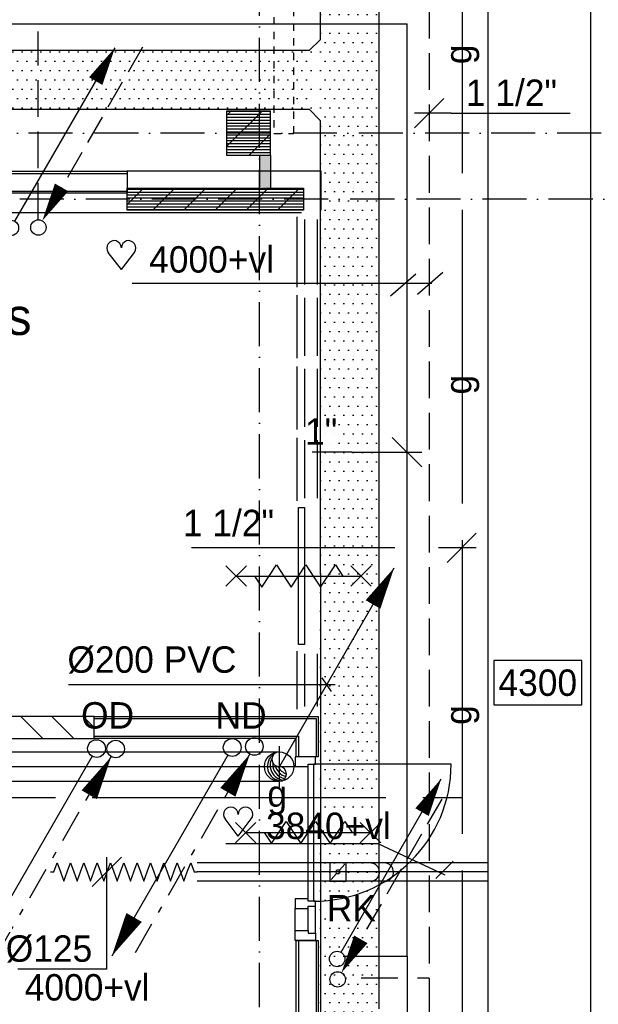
# Model space of a CAD drawing. Extents: x -41378 to 114803, y -24080 to 82188.
# Tile 49 of 137: x 5158 to 9098, y 39143 to 45850. Entities that reach past the tile are written whole.
import ezdxf
from ezdxf.enums import TextEntityAlignment as Align

# ---------------------------------------------------------------- set-up
doc = ezdxf.new("R2010")
doc.units = 0
doc.header["$LTSCALE"] = 50
for name, pattern in [('2322107', [2000, 1000, 1000]), ('2322108', [7, 5, -2]), ('2322134', [45, 40, -5]), ('CENTER2', [11.25, 7.5, -1.25, 1.25, -1.25]), ('CENTER4', [5, 3.125, -0.625, 0.625, -0.625]), ('DASHDOT', [9, 6, -1.5, 0, -1.5]), ('HIDDEN', [2, 1, -1]), ('LURETOUR', [6, 4, -2])]:
    doc.linetypes.add(name, pattern=pattern)
doc.layers.get('0').update_dxf_attribs({"linetype": 'CONTINUOUS'})
for name, color, linetype in [('AL$7----_STRAMIEN', 1, 'DASHDOT'), ('AL22----_BINNENWAND', 7, 'CONTINUOUS'), ('AL28----_KONSTRUKTIE', 3, 'CONTINUOUS'), ('AL31----_BUITENKOZ', 7, 'CONTINUOUS'), ('AL32----_BINNENKOZ', 7, 'CONTINUOUS'), ('AL32----_DRAAIRICHTING', 1, 'CONTINUOUS'), ('AL65----_BEVEILIGING', 7, 'CONTINUOUS'), ('ALXA1---_RASTER50', 12, 'CONTINUOUS'), ('ALXAB---_PREFABBETON', 1, 'CONTINUOUS'), ('BOUW', 8, 'CONTINUOUS'), ('KABELGGOOT1', 8, 'CONTINUOUS'), ('WL524---', 4, 'CONTINUOUS'), ('WL531---', 4, 'CONTINUOUS'), ('WL541---', 4, 'CONTINUOUS'), ('WL561---_AANVOER', 4, 'CONTINUOUS'), ('WL561---_RETOUR', 4, 'CONTINUOUS'), ('WL570---', 3, 'CONTINUOUS'), ('WL570---_HARTLIJN', 7, 'CONTINUOUS'), ('WL570---_RETOUR', 3, 'CONTINUOUS'), ('WL570---_TOEVOER', 3, 'CONTINUOUS'), ('WM541---', 1, 'CONTINUOUS'), ('WM561---', 1, 'CONTINUOUS'), ('WM570---', 1, 'CONTINUOUS')]:
    doc.layers.add(name, color=color, linetype=linetype)
doc.layers.get('0').freeze()
doc.styles.add('BURO-018', font='BUROFONT.shx', dxfattribs={"height": 90})
doc.styles.add('BURO-025', font='BUROFONT.shx', dxfattribs={"height": 250})
pattern_1 = [(0, (0, 200000), (31.75, 63.5), [0, -63.5])]

# ---------------------------------------------------------------- blocks, each defined once
blk = doc.blocks.new('LDV2121')
at = {"color": 0, "linetype": 'CONTINUOUS'}
blk.add_line((-0.25, -0.433), (-6.75, -11.691), dxfattribs=at)
blk.add_lwpolyline([(-6.75, -11.691, 0, 1, 0), (-5.5, -9.526, 1, 1, 0)], format="xyseb", dxfattribs=at)
blk.add_circle((0, 0), 0.5, dxfattribs=at)
blk = doc.blocks.new('LDV4109')
at = {"color": 0, "linetype": 'CONTINUOUS'}
for p, q in [((-1.125, -1.949), (-0.25, -0.433)), ((-1.688, -2.923), (-1.5, -2.598)), ((-3, -5.196), (-2.063, -3.572)), ((-3.563, -6.17), (-3.375, -5.846)), ((-4.875, -8.444), (-3.938, -6.82)), ((-5.438, -9.418), (-5.25, -9.093)), ((-6.75, -11.691), (-5.813, -10.068))]:
    blk.add_line(p, q, dxfattribs=at)
blk.add_lwpolyline([(-0.25, -0.433, 0, 1, 0), (-1.5, -2.598, 1, 1, 0)], format="xyseb", dxfattribs=at)
blk.add_circle((0, 0), 0.5, dxfattribs=at)
blk = doc.blocks.new('LU-1D-F-7D3E8')
at = {"color": 0, "linetype": 'CONTINUOUS'}
for p, q in [((-500, 0), (-477.7, 0)), ((-477.7, 0), (-455, 62.5)), ((-455, 62.5), (-432.2, 0)), ((-432.2, 0), (-409.5, -62.5)), ((-409.5, -62.5), (-386.7, 0)), ((-386.7, 0), (-364, 62.5)), ((-364, 62.5), (-341.2, 0)), ((-341.2, 0), (-318.5, -62.5)), ((-318.5, -62.5), (-295.7, 0)), ((-295.7, 0), (-273, 62.5)), ((-273, 62.5), (-250.2, 0)), ((-250.2, 0), (-227.5, -62.5)), ((-227.5, -62.5), (-204.7, 0)), ((-204.7, 0), (-182, 62.5)), ((-182, 62.5), (-159.2, 0)), ((-159.2, 0), (-136.5, -62.5)), ((-136.5, -62.5), (-113.7, 0)), ((-113.7, 0), (-91, 62.5)), ((-91, 62.5), (-68.2, 0)), ((-68.2, 0), (-45.5, -62.5)), ((-45.5, -62.5), (-22.7, 0)), ((-22.7, 0), (0, 62.5)), ((0, 62.5), (22.7, 0)), ((22.7, 0), (45.5, -62.5)), ((45.5, -62.5), (68.2, 0)), ((68.2, 0), (91, 62.5)), ((91, 62.5), (113.7, 0)), ((113.7, 0), (136.5, -62.5)), ((136.5, -62.5), (159.2, 0)), ((159.2, 0), (182, 62.5)), ((182, 62.5), (204.7, 0)), ((204.7, 0), (227.5, -62.5)), ((227.5, -62.5), (250.2, 0)), ((250.2, 0), (273, 62.5)), ((273, 62.5), (295.7, 0)), ((295.7, 0), (318.5, -62.5)), ((318.5, -62.5), (341.2, 0)), ((341.2, 0), (364, 62.5)), ((364, 62.5), (386.7, 0)), ((386.7, 0), (409.5, -62.5)), ((409.5, -62.5), (432.2, 0)), ((432.2, 0), (455, 62.5)), ((455, 62.5), (477.7, 0)), ((477.7, 0), (500, 0))]:
    blk.add_line(p, q, dxfattribs=at)
blk = doc.blocks.new('LU-1D-K-7D')
at = {"color": 0, "linetype": 'CONTINUOUS'}
for p, q in [((-0.5, 62.5), (0.5, 62.5)), ((-0.5, -62.5), (0.5, -62.5))]:
    blk.add_line(p, q, dxfattribs=at)
at = {"layer": 'WL570---_HARTLIJN', "linetype": 'CENTER2'}
blk.add_line((-0.5, 0), (0.5, 0), dxfattribs=at)
blk = doc.blocks.new('LU-1D-KL-7D70')
at = {"color": 0, "linetype": 'CONTINUOUS'}
for p, q in [((-56.4, 62.5), (-56.4, -62.5)), ((56.4, 62.5), (-56.4, 62.5)), ((47, 52), (9.5, 10.5)), ((56.4, -62.5), (56.4, 62.5)), ((-56.4, -62.5), (56.4, -62.5)), ((-9.5, -10.5), (-47, -52))]:
    blk.add_line(p, q, dxfattribs=at)
blk.add_circle((0, 0), 14.1, dxfattribs=at)
blk = doc.blocks.new('*U91', base_point=(5641, 40045.5))
at = {"layer": 'WM570---', "linetype": 'CONTINUOUS'}
for p, q in [((5740.7, 40145.2), (5541.3, 39945.8)), ((5641, 39383), (5641, 40145.5)), ((5641, 39383), (5034.5, 39383))]:
    blk.add_line(p, q, dxfattribs=at)
at = {"layer": 'WM570---', "linetype": 'CONTINUOUS', "style": 'BURO-018'}
blk.add_text('%%c125', height=180, dxfattribs=at).set_placement((5541, 39433), align=Align.RIGHT)
blk = doc.blocks.new('LU-ORND')
at = {"color": 0, "linetype": 'CONTINUOUS'}
for p, q in [((-3, 1.5), (-3, -1.5)), ((3, 1.5), (-3, 1.5)), ((3, -1.5), (3, 1.5)), ((-3, -1.5), (3, -1.5))]:
    blk.add_line(p, q, dxfattribs=at)
blk = doc.blocks.new('LU-1-KI2')
at = {"color": 0, "linetype": 'CONTINUOUS'}
blk.add_circle((0, 0), 0.5, dxfattribs=at)
for centre, start, end in [((0.098, 0.01), 122.9221, 266.9628), ((0.191, 0.038), 151.6522, 263.7819), ((0.278, 0.084), 174.6069, 260.2716), ((0.354, 0.146), 192.3501, 256.1233), ((0.416, 0.222), 206.1028, 250.6419)]:
    blk.add_arc(centre, 0.5, start, end, dxfattribs=at)
at = {"layer": 'WL570---_HARTLIJN', "linetype": 'CENTER4'}
for p, q in [((0, 0.7), (0, -0.7)), ((-0.7, 0), (0.7, 0))]:
    blk.add_line(p, q, dxfattribs=at)
at = {"layer": 'WL570---_HARTLIJN', "color": 0, "linetype": 'CONTINUOUS'}
for centre, start, end in [((0, 0.25), 90, 270), ((0, -0.25), 270, 90)]:
    blk.add_arc(centre, 0.25, start, end, dxfattribs=at)
blk = doc.blocks.new('LU-PIJL1')
at = {"color": 0, "linetype": 'CONTINUOUS'}
blk.add_line((0, 0), (10.125, 17.537), dxfattribs=at)
blk.add_lwpolyline([(10.125, 17.537, 0, 1.5, 0), (8.25, 14.289, 1.5, 1.5, 0)], format="xyseb", dxfattribs=at)
blk = doc.blocks.new('LDV1107')
at = {"color": 0, "linetype": 'CONTINUOUS'}
blk.add_line((0.25, 0.433), (6.75, 11.691), dxfattribs=at)
blk.add_lwpolyline([(6.75, 11.691, 0, 1, 0), (5.5, 9.526, 1, 1, 0)], format="xyseb", dxfattribs=at)
blk.add_circle((0, 0), 0.5, dxfattribs=at)
blk = doc.blocks.new('LDV3108')
at = {"color": 0, "linetype": 'CONTINUOUS'}
for p, q in [((6.75, 11.691), (5.813, 10.068)), ((5.438, 9.418), (4.5, 7.794)), ((4.125, 7.145), (3.188, 5.521)), ((2.813, 4.871), (1.875, 3.248)), ((1.5, 2.598), (0.563, 0.974))]:
    blk.add_line(p, q, dxfattribs=at)
blk.add_lwpolyline([(0.25, 0.433, 0, 1, 0), (1.5, 2.598, 1, 1, 0)], format="xyseb", dxfattribs=at)
blk.add_circle((0, 0), 0.5, dxfattribs=at)
blk = doc.blocks.new('LU-2D-K-2BC')
at = {"color": 0, "linetype": 'CONTINUOUS'}
for p, q in [((-0.5, 350), (0.5, 350)), ((-0.5, -350), (0.5, -350))]:
    blk.add_line(p, q, dxfattribs=at)
blk = doc.blocks.new('LU-1D-K-C8')
at = {"color": 0, "linetype": 'CONTINUOUS'}
for p, q in [((-0.5, 100), (0.5, 100)), ((-0.5, -100), (0.5, -100))]:
    blk.add_line(p, q, dxfattribs=at)
at = {"layer": 'WL570---_HARTLIJN', "linetype": 'CENTER2'}
blk.add_line((-0.5, 0), (0.5, 0), dxfattribs=at)
blk = doc.blocks.new('*U282', base_point=(7945.8, 44197.5))
at = {"color": 0, "linetype": 'CONTINUOUS'}
for p, q in [((8045.8, 44297.5), (7845.8, 44097.5)), ((8095.8, 44197.5), (7845.8, 44197.5)), ((8095.8, 44197.5), (8905.8, 44197.5))]:
    blk.add_line(p, q, dxfattribs=at)
at = {"color": 0, "linetype": 'CONTINUOUS', "style": 'BURO-018'}
blk.add_text('1 1/2"', height=180, dxfattribs=at).set_placement((8195.8, 44247.5))
blk = doc.blocks.new('*U337', base_point=(7795.5, 42904.2))
at = {"color": 0, "linetype": 'CONTINUOUS'}
for p, q in [((7695.5, 43004.2), (7895.5, 42804.2)), ((7420.5, 42904.2), (7150.5, 42904.2)), ((7420.5, 42904.2), (7895.5, 42904.2))]:
    blk.add_line(p, q, dxfattribs=at)
at = {"color": 0, "linetype": 'CONTINUOUS', "style": 'BURO-018'}
blk.add_text('1"', height=180, dxfattribs=at).set_placement((7320.5, 42954.2), align=Align.RIGHT)
blk = doc.blocks.new('HART')
at = {"color": 1}
for q in [(-39.7, 52.4), (39.7, 52.4)]:
    blk.add_line((0, 0), q, dxfattribs=at)
for centre, start, end in [((-22.1, 65.7), 0, 217.1867), ((22.1, 65.7), 322.8133, 180)]:
    blk.add_arc(centre, 22.1, start, end, dxfattribs=at)
blk = doc.blocks.new('2322134-8')
at = {"layer": 'WM541---', "color": 0, "linetype": '2322134', "style": 'BURO-018'}
for rotation, p in [(90, (8171.1, 45613.7)), (90, (8171.1, 43363.7)), (90, (8171.1, 41113.7)), (360, (6911.7, 40551))]:
    blk.add_text('g', height=180, rotation=rotation, dxfattribs=at).set_placement(p, align=Align.MIDDLE)

msp = doc.modelspace()

# ---------------------------------------------------------------- hatches: boundary and pattern name
at = {"layer": 'KABELGGOOT1'}
h = msp.add_hatch(dxfattribs=at)
h.set_pattern_fill('DOTS', color=256, scale=40, style=0)
h.set_pattern_definition(pattern_1)
h.paths.add_polyline_path([(7604.8, 46101.7), (7205.1, 46101.7), (7205.3, 45337.3), (7604.8, 45337.3)])
h = msp.add_hatch(dxfattribs=at)
h.set_pattern_fill('DOTS', color=256, scale=40, style=0)
h.set_pattern_definition(pattern_1)
h.paths.add_polyline_path([(6174.3, 45640), (3474.6, 45640), (3474.6, 45240), (6174.3, 45240)])
h = msp.add_hatch(dxfattribs=at)
h.set_pattern_fill('DOTS', color=256, scale=40, style=0)
h.set_pattern_definition(pattern_1)
h.paths.add_polyline_path([(7148.3, 45657.9), (7129.8, 45640), (6174.3, 45640), (6174.3, 45240), (7129.8, 45240), (7148.3, 45221.3)])
h = msp.add_hatch(dxfattribs=at)
h.set_pattern_fill('DOTS', color=256, scale=40, style=0)
h.set_pattern_definition(pattern_1)
h.paths.add_polyline_path([(7604.8, 45339.8), (7205.1, 45339.8), (7205.3, 44575.3), (7604.8, 44575.3)])
h = msp.add_hatch(dxfattribs=at)
h.set_pattern_fill('DOTS', color=256, scale=40, style=0)
h.set_pattern_definition(pattern_1)
h.paths.add_polyline_path([(7604.8, 44597.6), (7205.1, 44597.6), (7205.3, 43833.1), (7604.8, 43833.1)])
h = msp.add_hatch(dxfattribs=at)
h.set_pattern_fill('DOTS', color=256, scale=40, style=0)
h.set_pattern_definition(pattern_1)
h.paths.add_polyline_path([(7604.8, 43835.6), (7205.1, 43835.6), (7205.3, 43071.2), (7604.8, 43071.2)])
h = msp.add_hatch(dxfattribs=at)
h.set_pattern_fill('DOTS', color=256, scale=40, style=0)
h.set_pattern_definition(pattern_1)
h.paths.add_polyline_path([(7205.8, 38643.2), (7603.6, 38636.6), (7603.6, 43055.8), (7205.2, 43055.8)])

# ---------------------------------------------------------------- linework, layer by layer
at = {"layer": 'AL$7----_STRAMIEN', "color": 1}
for p, q in [((6791, 10768.5), (6791, 80064.7)), ((112191.2, 45077.3), (-30903.4, 45077.3)), ((112582.7, 44627.3), (-30110.1, 44627.3))]:
    msp.add_line(p, q, dxfattribs=at)
at = {"layer": 'AL22----_BINNENWAND', "color": 8}
for p, q in [((2282, 44817.3), (5891, 44817.3)), ((7211, 44817.3), (5888.5, 44817.3)), ((5891, 44817.3), (5891, 44667.3)), ((7211, 44552.3), (7211, 44817.3)), ((5891, 44667.3), (2282, 44667.3)), ((2282, 44537.3), (7077, 44537.3)), ((5665, 41104.6), (7191, 41104.6)), ((5665, 40954.6), (5665, 41104.6)), ((7191, 41104.6), (7191, 40829.6)), ((7041, 40954.6), (5665, 40954.6)), ((7041, 40829.6), (7041, 40954.6)), ((7191, 40829.6), (7041, 40829.6)), ((7041, 38002.3), (7041, 39578.6)), ((7041, 39578.6), (7191, 39578.6)), ((7191, 39578.6), (7191, 38002.3))]:
    msp.add_line(p, q, dxfattribs=at)
at = {"layer": 'AL22----_BINNENWAND', "color": 8, "linetype": 'CONTINUOUS'}
for p, q in [((2282, 44802.3), (5891, 44802.3)), ((2282, 44682.3), (5891, 44682.3)), ((5665, 41089.6), (7176, 41089.6)), ((7176, 41089.6), (7176, 40829.6)), ((5665, 40969.6), (7056, 40969.6)), ((7056, 40969.6), (7056, 40829.6)), ((7056, 39578.6), (7056, 38002.3)), ((7176, 39578.6), (7176, 38002.3))]:
    msp.add_line(p, q, dxfattribs=at)
at = {"layer": 'AL28----_KONSTRUKTIE', "color": 8}
for p, q in [((6566, 45227.3), (6566, 44927.3)), ((6866, 45227.3), (6566, 45227.3)), ((6866, 44927.3), (6866, 45227.3)), ((6566, 44927.3), (6866, 44927.3)), ((5891, 44552.3), (5891, 44702.3)), ((5891, 44702.3), (7091, 44702.3)), ((7091, 44702.3), (7091, 44552.3)), ((7091, 44552.3), (5891, 44552.3)), ((5665, 41104.6), (694.5, 41104.6)), ((5665, 40954.6), (5665, 41104.6)), ((694.5, 40954.6), (5665, 40954.6))]:
    msp.add_line(p, q, dxfattribs=at)
at = {"layer": 'AL31----_BUITENKOZ', "color": 8, "linetype": 'CONTINUOUS'}
for p, q in [((7057.5, 42527.6), (7097.5, 42527.6)), ((7057.5, 41593.6), (7057.5, 42527.6)), ((7097.5, 42527.6), (7097.5, 41593.6)), ((7097.5, 41593.6), (7057.5, 41593.6))]:
    msp.add_line(p, q, dxfattribs=at)
at = {"layer": 'AL32----_BINNENKOZ', "color": 8, "linetype": 'HIDDEN'}
for p, q in [((6889.4, 51566.4), (6889.4, 45074.9)), ((7025.8, 45074.9), (7025.8, 51566.4)), ((6889.4, 45074.9), (7025.8, 45074.9))]:
    msp.add_line(p, q, dxfattribs=at)
at = {"layer": 'AL32----_BINNENKOZ', "color": 8}
for p, q in [((6791, 44927.3), (6791, 44712.2)), ((6866, 44927.3), (6866, 44702.3)), ((7046.5, 44028.6), (7046.5, 44506.6)), ((7097.5, 44489.6), (7097.5, 44045.6)), ((7185.5, 44045.6), (7185.5, 44489.6)), ((7046.5, 43543.6), (7046.5, 43972.6)), ((7097.5, 43955.6), (7097.5, 43560.6)), ((7185.5, 43560.6), (7185.5, 43955.6)), ((7046.5, 43058.6), (7046.5, 43487.6)), ((7097.5, 43470.6), (7097.5, 43075.6)), ((7185.5, 43075.6), (7185.5, 43470.6)), ((7046.5, 42573.6), (7046.5, 43002.6)), ((7097.5, 42985.6), (7097.5, 42590.6)), ((7185.5, 42590.6), (7185.5, 42985.6)), ((7046.5, 41154.6), (7046.5, 41547.6)), ((7097.5, 41530.6), (7097.5, 41171.6)), ((7185.5, 41171.6), (7185.5, 41530.6)), ((7173, 40829.6), (7034, 40829.6)), ((7034, 40829.6), (7034, 40762.6)), ((7122, 39845.6), (7122, 40779.6)), ((7122, 40762.6), (7122, 40779.6)), ((7122, 40779.6), (7173, 40779.6)), ((7162, 39845.6), (7162, 40779.6)), ((7173, 40779.6), (7173, 40829.6)), ((7034, 40762.6), (7122, 40762.6)), ((7122, 39862.6), (7034, 39862.6)), ((7034, 39862.6), (7034, 39795.6)), ((7122, 39845.6), (7122, 39862.6)), ((7173, 39845.6), (7122, 39845.6)), ((7173, 39812.6), (7173, 39845.6)), ((7173, 39812.6), (7173, 39845.6)), ((7034, 39645.6), (7034, 39795.6)), ((7034, 39795.6), (7122, 39795.6)), ((7122, 39795.6), (7122, 39812.6)), ((7122, 39812.6), (7173, 39812.6)), ((7122, 39645.6), (7122, 39795.6)), ((7173, 39628.6), (7173, 39812.6)), ((7034, 39578.6), (7034, 39645.6)), ((7034, 39645.6), (7122, 39645.6)), ((7122, 39645.6), (7122, 39628.6)), ((7173, 39578.6), (7034, 39578.6)), ((7122, 39628.6), (7173, 39628.6)), ((7173, 39628.6), (7173, 39578.6))]:
    msp.add_line(p, q, dxfattribs=at)
msp.add_solid([(6791, 44927.3), (6791, 44712.2), (6866, 44927.3), (6866, 44702.3)], dxfattribs=at)
at = {"layer": 'AL32----_DRAAIRICHTING', "color": 8}
msp.add_line((8096, 40779.6), (7162, 40779.6), dxfattribs=at)
msp.add_arc((7162, 40779.6), 934, 270, 0, dxfattribs=at)
at = {"layer": 'AL65----_BEVEILIGING', "color": 8, "linetype": 'CONTINUOUS'}
for p, q in [((6562.5, 42130.6), (6702.5, 41990.6)), ((6562.5, 41990.6), (6702.5, 42130.6)), ((6807.5, 41985.6), (6907.5, 42135.6)), ((6907.5, 42135.6), (6957.5, 42060.6)), ((7007.5, 41985.6), (7107.5, 42135.6)), ((7107.5, 42135.6), (7157.5, 42060.6)), ((7207.5, 41985.6), (7307.5, 42135.6)), ((7307.5, 42135.6), (7357.5, 42060.6)), ((7412.5, 42130.6), (7552.5, 41990.6)), ((7412.5, 41990.6), (7552.5, 42130.6)), ((6632.5, 42060.6), (7482.5, 42060.6)), ((6757.5, 42060.6), (6807.5, 41985.6)), ((6957.5, 42060.6), (7007.5, 41985.6)), ((7157.5, 42060.6), (7207.5, 41985.6)), ((6627, 40382.6), (6767, 40242.6)), ((6627, 40242.6), (6767, 40382.6)), ((6872, 40237.6), (6972, 40387.6)), ((6972, 40387.6), (7022, 40312.6)), ((7072, 40237.6), (7172, 40387.6)), ((7172, 40387.6), (7222, 40312.6)), ((7272, 40237.6), (7372, 40387.6)), ((7372, 40387.6), (7422, 40312.6)), ((7477, 40382.6), (7617, 40242.6)), ((7477, 40242.6), (7617, 40382.6)), ((6697, 40312.6), (7547, 40312.6)), ((6822, 40312.6), (6872, 40237.6)), ((7022, 40312.6), (7072, 40237.6)), ((7222, 40312.6), (7272, 40237.6))]:
    msp.add_line(p, q, dxfattribs=at)
at = {"layer": 'ALXA1---_RASTER50', "color": 8}
for p, q in [((6566, 45225.9), (6866, 45225.9)), ((6566, 45205.9), (6866, 45205.9)), ((6566, 45185.9), (6866, 45185.9)), ((6566, 45165.9), (6866, 45165.9)), ((6566, 45145.9), (6866, 45145.9)), ((6566, 45125.9), (6866, 45125.9)), ((6566, 45105.9), (6866, 45105.9)), ((6566, 45085.9), (6866, 45085.9)), ((6566, 45065.9), (6866, 45065.9)), ((6566, 45045.9), (6866, 45045.9)), ((6566, 45025.9), (6866, 45025.9)), ((6566, 45005.9), (6866, 45005.9)), ((6566, 44985.9), (6866, 44985.9)), ((6566, 44965.9), (6866, 44965.9)), ((6566, 44945.9), (6866, 44945.9)), ((5891, 44695.9), (7091, 44695.9)), ((5891, 44675.9), (7091, 44675.9)), ((5891, 44655.9), (7091, 44655.9)), ((5891, 44635.9), (7091, 44635.9)), ((5891, 44615.9), (7091, 44615.9)), ((5891, 44595.9), (7091, 44595.9)), ((5891, 44575.9), (7091, 44575.9)), ((5891, 44555.9), (7091, 44555.9))]:
    msp.add_line(p, q, dxfattribs=at)
at = {"layer": 'ALXAB---_PREFABBETON', "color": 8}
for p, q in [((6566, 45197.1), (6596.2, 45227.3)), ((6566, 44985), (6808.4, 45227.3)), ((6720.5, 44927.3), (6866, 45072.8)), ((5891, 44591.2), (6002.1, 44702.3)), ((6064.2, 44552.3), (6214.2, 44702.3)), ((6276.4, 44552.3), (6426.4, 44702.3)), ((6488.5, 44552.3), (6638.5, 44702.3)), ((6700.6, 44552.3), (6850.6, 44702.3)), ((6912.8, 44552.3), (7062.8, 44702.3)), ((5165.2, 41104.6), (5315.2, 40954.6)), ((5377.4, 41104.6), (5527.4, 40954.6)), ((5589.5, 41104.6), (5665, 41029.1))]:
    msp.add_line(p, q, dxfattribs=at)
at = {"layer": 'KABELGGOOT1'}
for p, q in [((7204.7, 68829.8, 3650), (7204.8, 45712.7, 3650)), ((7604.8, 39113.5, 3650), (7604.8, 52013.1, 3650)), ((7204.8, 45712.7, 3650), (7129.8, 45640, 3650)), ((7129.8, 45640, 3650), (-10644.7, 45640, 3650)), ((-25848.3, 45240, 3650), (7129.8, 45240, 3650)), ((7129.8, 45240, 3650), (7204.8, 45164, 3650)), ((7204.8, 45164, 3650), (7205.8, 38632.1, 3650))]:
    msp.add_line(p, q, dxfattribs=at)
at = {"layer": 'WL531---', "color": 1}
for p, q in [((7866.8, 43979.4), (8039.3, 44130.2)), ((7683.6, 43968.6), (7856, 44119.4)), ((5924.2, 44054.8), (7963.9, 44054.8)), ((8069.2, 42153.7), (8267, 42351.4)), ((7713.2, 42252.5), (6328.6, 42252.5)), ((8267, 42252.5), (8009.9, 42252.5))]:
    msp.add_line(p, q, dxfattribs=at)
at = {"layer": 'WL541---', "color": 3, "linetype": '2322134'}
for p, q in [((8171.1, 53555.4), (8171.1, 33172)), ((1152.2, 40551), (8171.1, 40551))]:
    msp.add_line(p, q, dxfattribs=at)
at = {"layer": 'WL561---_AANVOER', "linetype": '2322107'}
for p, q in [((5082.1, 45821.1), (7795.5, 45821.1)), ((7795.5, 39471.7), (7795.5, 45821.1)), ((7366.2, 39471.7), (7795.5, 39471.7)), ((7795.5, 39471.7), (7795.5, 38049.1))]:
    msp.add_line(p, q, dxfattribs=at)
at = {"layer": 'WL561---_RETOUR', "linetype": '2322108'}
for p, q in [((7945.8, 45971.4), (7945.8, 39321.4)), ((5283.5, 44488.3), (5283.5, 45769.7)), ((7733.7, 39321.4), (7374.2, 39321.4)), ((7945.8, 39321.4), (7867.7, 39321.4)), ((7945.8, 39321.4), (7945.8, 37898.7))]:
    msp.add_line(p, q, dxfattribs=at)
at = {"layer": 'WL570---', "color": 1}
for p, q in [((7599.5, 40235.8), (6561.9, 40235.8)), ((8055.5, 40023.6), (7599.5, 40235.8)), ((7992.6, 40000.1), (8110.5, 40117.9))]:
    msp.add_line(p, q, dxfattribs=at)
at = {"layer": 'WL570---', "color": 3}
for centre in [(7544.5, 40043.3), (7640.6, 40043.3)]:
    msp.add_arc(centre, 63.1, 283.79383, 80.45036, dxfattribs=at)
at = {"layer": 'WL570---_RETOUR', "color": 1}
for p, q in [((5491.8, 41320.7), (7306, 41320.7)), ((7216.3, 41367.2), (7278.2, 41274.3))]:
    msp.add_line(p, q, dxfattribs=at)

# ---------------------------------------------------------------- block references
at = {"layer": 'WL524---', "color": 2, "xscale": 121.5, "yscale": 121.5, "zscale": 121.5}
for p in [(5681.8, 40885.1), (6605.5, 40892.4)]:
    msp.add_blockref('LDV2121', p, dxfattribs=at)
at = {"layer": 'WL531---', "color": 2, "xscale": 120, "yscale": 120, "zscale": 120}
for p in [(5811.7, 40882.4), (6755.9, 40899.3)]:
    msp.add_blockref('LDV4109', p, dxfattribs=at)
at = {"layer": 'WL561---_AANVOER', "color": 2, "xscale": 105, "yscale": 105, "zscale": 105}
for p in [(5098.6, 44431.4), (7320, 39452.2)]:
    msp.add_blockref('LDV1107', p, dxfattribs=at)
at = {"layer": 'WL561---_RETOUR', "color": 2, "xscale": 105, "yscale": 105, "zscale": 105}
for p in [(5286, 44434.6), (7323.2, 39313.1)]:
    msp.add_blockref('LDV3108', p, dxfattribs=at)
at = {"layer": 'WL570---'}
msp.add_blockref('LU-1D-F-7D3E8', (5867.5, 40045.5), dxfattribs=at)
at = {"layer": 'WL570---_RETOUR', "xscale": 77, "yscale": 77, "zscale": 77}
msp.add_blockref('LU-PIJL1', (6928.5, 40766.5), dxfattribs=at)
at = {"layer": 'WL570---_RETOUR', "linetype": 'LURETOUR', "xscale": 5366.122704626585}
msp.add_blockref('LU-1D-K-C8', (4242.6, 40763.9), dxfattribs=at)
at = {"layer": 'WL570---_RETOUR', "linetype": 'LURETOUR', "xscale": 200, "yscale": 200, "zscale": 200}
msp.add_blockref('LU-1-KI2', (6925, 40762.6), dxfattribs=at)
at = {"layer": 'WL570---_RETOUR', "linetype": 'LURETOUR', "xscale": 1977.876642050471, "rotation": 180}
msp.add_blockref('LU-1D-K-7D', (7356.5, 40045.5), dxfattribs=at)
at = {"layer": 'WL570---_RETOUR', "linetype": 'CONTINUOUS'}
msp.add_blockref('LU-1D-KL-7D70', (7325.9, 40045.5), dxfattribs=at)
at = {"layer": 'WL570---_TOEVOER', "linetype": 'CONTINUOUS', "xscale": 13324.02832386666, "rotation": 270}
msp.add_blockref('LU-2D-K-2BC', (8695, 40105.3), dxfattribs=at)
at = {"layer": 'WM541---', "linetype": '2322134'}
msp.add_blockref('2322134-8', (0, 0), dxfattribs=at)
at = {"layer": 'WM561---'}
for name, p in [('*U282', (7945.8, 45212.1)), ('*U337', (7795.5, 42904.2))]:
    msp.add_blockref(name, p, dxfattribs=at)
at = {"layer": 'WM570---', "xscale": 2.25, "yscale": 2.25, "zscale": 2.25}
for p in [(5850.5, 44147.2), (6646.1, 40289.2)]:
    msp.add_blockref('HART', p, dxfattribs=at)
at = {"layer": 'WM570---', "color": 1}
ref = msp.add_blockref('LU-ORND', (8685.7, 41334.2), dxfattribs=dict(at, xscale=100, yscale=100, zscale=100))
ref.add_attrib('LU_TEXT1', '4300', dxfattribs={"layer": '0', "color": 1, "linetype": 'CONTINUOUS', "height": 180, "style": 'BURO-018'}).set_placement((8685.7, 41334.2), align=Align.MIDDLE)
at = {"layer": 'WM570---'}
msp.add_blockref('*U91', (5752.5, 40045.5), dxfattribs=at)

# ---------------------------------------------------------------- texts
at = {"layer": 'BOUW', "style": 'BURO-025'}
msp.add_text('trappenhuis', height=250, dxfattribs=at).set_placement((3491.9, 43702.4))
at = {"layer": 'BOUW', "color": 1, "style": 'BURO-018'}
for s, p in [('OD', (5576.2, 41021.4)), ('ND', (6492, 41020.7))]:
    msp.add_text(s, height=180, dxfattribs=at).set_placement(p)
at = {"layer": 'WL531---', "color": 1, "style": 'BURO-018'}
msp.add_text('1 1/2"', height=180, dxfattribs=at).set_placement((6269.3, 42331.6))
at = {"layer": 'WL570---_RETOUR', "color": 1, "style": 'BURO-018'}
msp.add_text('%%C200 PVC', height=180, dxfattribs=at).set_placement((5483.3, 41401.5))
at = {"layer": 'WM570---', "color": 1, "style": 'BURO-018'}
for s, p in [('4000+vl', (6039.9, 44127.1)), ('3840+vl', (6835.5, 40269.1)), ('RK', (7249.6, 39708)), ('4000+vl', (5192.5, 39169.1))]:
    msp.add_text(s, height=180, dxfattribs=at).set_placement(p)

doc.saveas('drawing.dxf')
